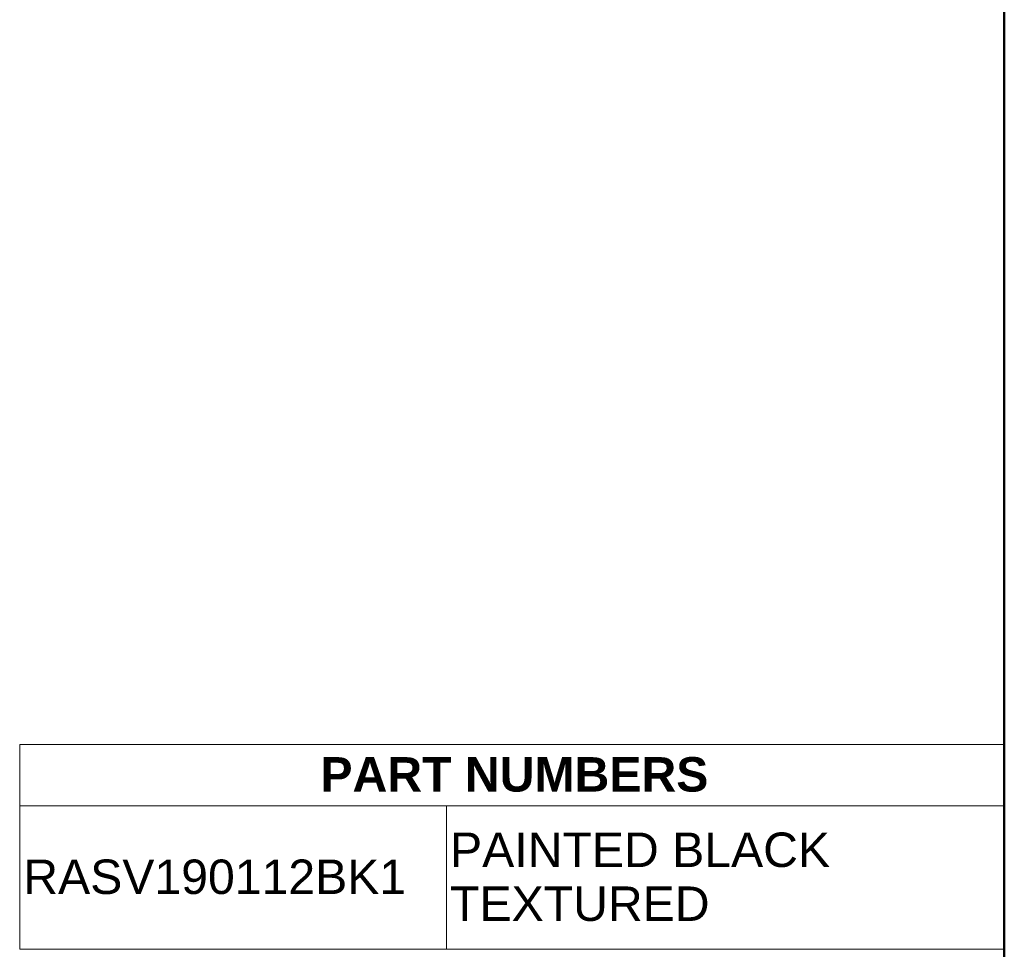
# Model space of a CAD drawing. Header units: inches. Extents: x 0 to 80, y 0 to 59.8.
# Tile 12 of 14: x 62.9 to 80, y 13.2 to 29.4. Entities that reach past the tile are written whole.
import ezdxf
from ezdxf.enums import TextEntityAlignment as Align

# ---------------------------------------------------------------- set-up
doc = ezdxf.new("R2010")
doc.units = ezdxf.units.IN
doc.header["$MEASUREMENT"] = 0
doc.layers.add('Default', color=7, linetype='Continuous')
doc.styles.add('SEACAD_Arial', font='arial.ttf')
doc.styles.add('SEACAD_ArialB', font='arialbd.ttf')

# ---------------------------------------------------------------- blocks, each defined once
blk = doc.blocks.new('SE')
at = {"color": 7, "linetype": 'Continuous', "lineweight": 5}
for p, q in [((62.864, 15.748), (79.986, 15.748)), ((70.291, 15.748), (70.291, 13.248))]:
    blk.add_line(p, q, dxfattribs=at)
blk.add_lwpolyline([(62.864, 13.248), (62.864, 16.814), (79.986, 16.814), (79.986, 13.248), (62.864, 13.248)], dxfattribs=at)
for s, style, p in [('PART NUMBERS', 'SEACAD_ArialB', (68.098, 16.594)), ('PAINTED BLACK', 'SEACAD_Arial', (70.354, 15.281)), ('RASV190112BK1', 'SEACAD_Arial', (62.927, 14.811)), ('TEXTURED', 'SEACAD_Arial', (70.354, 14.342))]:
    blk.add_text(s, height=0.6, dxfattribs=dict(at, style=style)).set_placement(p, align=Align.TOP_LEFT)

msp = doc.modelspace()

# ---------------------------------------------------------------- linework, layer by layer
at = {"layer": 'Default', "color": 7, "linetype": 'Continuous', "lineweight": 50}
msp.add_line((80, 0), (80, 59.783), dxfattribs=at)

# ---------------------------------------------------------------- block references
msp.add_blockref('SE', (0, 0))

doc.saveas('drawing.dxf')
